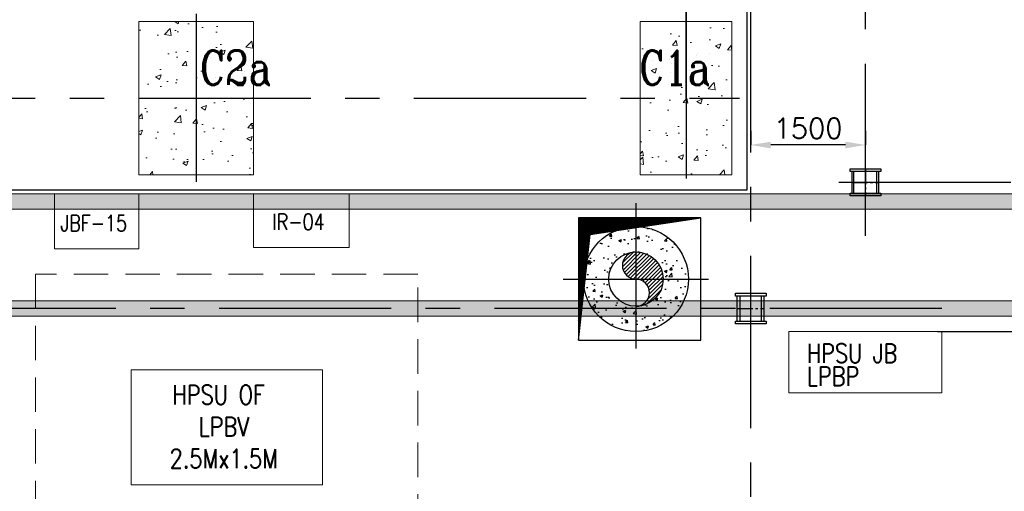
# Model space of a CAD drawing. Header units: inches. Extents: x 0 to 1544102, y 0 to 23144100.
# Tile 28 of 184: x 117780 to 130651, y 113148 to 119310. Entities that reach past the tile are written whole.
import ezdxf

# ---------------------------------------------------------------- set-up
doc = ezdxf.new("R2010")
doc.units = ezdxf.units.IN
doc.header["$LTSCALE"] = 1800
doc.header["$MEASUREMENT"] = 0
for name, pattern in [('CENTER', [2, 1.25, -0.25, 0.25, -0.25]), ('CENTER2', [1.125, 0.75, -0.125, 0.125, -0.125]), ('HIDDEN', [0.375, 0.25, -0.125])]:
    doc.linetypes.add(name, pattern=pattern)
doc.layers.get('0').update_dxf_attribs({"color": 253})
for name, color, linetype in [('AUX COL', 1, 'Continuous'), ('CEN', 2, 'CENTER'), ('GRID', 251, 'CENTER'), ('INSULATION', 35, 'Continuous'), ('OPENING', 40, 'Continuous'), ('PIPE', 5, 'Continuous')]:
    doc.layers.add(name, color=color, linetype=linetype)
for name, color, linetype, lineweight in [('CONCRETE', 145, 'Continuous', 15), ('DIM', 4, 'Continuous', 18), ('EQUIP', 8, 'Continuous', 9), ('HATCH-1', 252, 'Continuous', 9), ('TEXT', 3, 'Continuous', 18)]:
    doc.layers.add(name, color=color, linetype=linetype, lineweight=lineweight)
doc.styles.add('ROMANC', font='ROMANC.SHX')
doc.styles.add('ROMANS', font='romans.shx')
doc.dimstyles.new('USER175', dxfattribs={"dimscale": 175, "dimtxt": 2, "dimasz": 1.75, "dimexe": 0, "dimexo": 0, "dimgap": 0.5, "dimtad": 1, "dimdec": 0, "dimzin": 0, "dimdsep": 46, "dimtxsty": 'ROMANS', "dimcen": 0, "dimclrd": 4, "dimclre": 4, "dimclrt": 4, "dimadec": 0, "dimazin": 0, "dimtfac": 0.09, "dimtdec": 0, "dimtix": 1, "dimtofl": 0, "dimtmove": 0, "dimatfit": 3, "dimfxl": 1, "dimtolj": 1, "dimtzin": 0, "dimarcsym": 0})

# ---------------------------------------------------------------- blocks, each defined once
blk = doc.blocks.new('*D171')
at = {"layer": 'DIM', "color": 4, "lineweight": -2, "transparency": 16777216}
for p, q in [((129780, 115235), (133534, 115235)), ((133534, 114929), (133534, 111391)), ((133114, 111085), (133534, 111085))]:
    blk.add_line(p, q, dxfattribs=at)
at = {"layer": 'DIM', "color": 4, "transparency": 16777216}
for points in [[(133483, 114929), (133585, 114929), (133534, 115235)], [(133483, 111391), (133585, 111391), (133534, 111085)]]:
    blk.add_solid(points, dxfattribs=at)
at = {"layer": 'DIM', "color": 4, "transparency": 16777216, "insert": (133271, 113160), "char_height": 350, "attachment_point": 5, "rotation": 90, "style": 'ROMANS'}
blk.add_mtext('\\A1;4150', dxfattribs=at)
blk = doc.blocks.new('TG DECK COLUMNS & OUTLINE')
at = {"layer": 'HATCH-1'}
h = blk.add_hatch(dxfattribs=at)
h.set_pattern_fill('AR-CONC', color=256, scale=100, style=0)
h.set_pattern_definition([(50, (323738.94, 31311.77), (717.26, -62.752), [75, -825]), (355, (323738.94, 31311.8), (-138.751, 752.192), [60, -660]), (100.4514, (323798.7, 31306.54), (578.5094, 689.4395), [63.74, -701.142]), (46.1842, (323738.9, 31511.8), (1067.241, -165.519), [112.5, -1237.5]), (96.6356, (323827.9, 31498), (934.663, 974.118), [95.61, -1051.713]), (351.1842, (323738.9, 31511.8), (934.662, 974.119), [90, -990]), (21, (323838.94, 31461.77), (596.907, -402.619), [75, -825]), (326, (323838.94, 31461.8), (243.315, 725.15), [60, -660]), (71.4514, (323888.7, 31428.2), (840.2226, 322.5305), [63.74, -701.142]), (37.5, (323738.94, 31311.77), (12.1599, 332.89385), [0, -652, 0, -670, 0, -662.5]), (7.5, (323738.94, 31311.77), (263.0695, 394.4117), [0, -382, 0, -637, 0, -252.5]), (327.5, (323515.94, 31311.77), (533.8224, -22.5549), [0, -250, 0, -780, 0, -1035]), (317.5, (323415.94, 31311.77), (583.1862, 100.105), [0, -325, 0, -518, 0, -735])])
h.paths.add_polyline_path([(259933, 63865), (259183, 63865), (259183, 62865), (259933, 62865)])
h.paths.add_polyline_path([(260683, 63865), (259933, 63865), (259933, 62865), (260683, 62865)])
h.paths.add_polyline_path([(260683, 62865), (259933, 62865), (259933, 61865), (260683, 61865)])
h.paths.add_polyline_path([(259933, 62865), (259183, 62865), (259183, 61865), (259933, 61865)])
h.paths.add_polyline_path([(259907, 62925), (260714, 62925), (260714, 63600), (259907, 63600)], flags=9)
h = blk.add_hatch(dxfattribs=at)
h.set_pattern_fill('AR-CONC', color=256, scale=100, style=0)
h.set_pattern_definition([(50, (148052.1, 16428.9), (717.2602, -62.752), [75, -825]), (355, (148052.1, 16428.9), (-138.7513, 752.192), [60, -660]), (100.4514, (148111.9, 16423.7), (578.5094, 689.4395), [63.74, -701.142]), (46.1842, (148052.1, 16628.9), (1067.241, -165.519), [112.5, -1237.5]), (96.6356, (148141.1, 16615.1), (934.663, 974.118), [95.61, -1051.713]), (351.1842, (148052.1, 16628.9), (934.662, 974.119), [90, -990]), (21, (148152.1, 16578.9), (596.907, -402.619), [75, -825]), (326, (148152.1, 16578.9), (243.3153, 725.15), [60, -660]), (71.4514, (148201.9, 16545.4), (840.2226, 322.5305), [63.74, -701.142]), (37.5, (148052.13, 16428.92), (12.15986, 332.89385), [0, -652, 0, -670, 0, -662.5]), (7.5, (148052.13, 16428.92), (263.0695, 394.4117), [0, -382, 0, -637, 0, -252.5]), (327.5, (147829.13, 16428.92), (533.82244, -22.55487), [0, -250, 0, -780, 0, -1035]), (317.5, (147729.13, 16428.9), (583.1862, 100.105), [0, -325, 0, -518, 0, -735])])
h.paths.add_polyline_path([(266338, 63865), (265741, 63865), (265741, 62865), (266338, 62865)])
h.paths.add_polyline_path([(266941, 63865), (266338, 63865), (266338, 62865), (266941, 62865)])
h.paths.add_polyline_path([(266941, 62865), (266338, 62865), (266338, 61865), (266941, 61865)])
h.paths.add_polyline_path([(266338, 62865), (265741, 62865), (265741, 61865), (266338, 61865)])
h.paths.add_polyline_path([(265648, 62925), (266371, 62925), (266371, 63600), (265648, 63600)], flags=9)
blk.add_lwpolyline([(240983, 64265), (243583, 61665), (267138, 61665), (267138, 77665), (243583, 77665), (240983, 75065), (226783, 75065), (226783, 64265)], close=True)
blk.add_lwpolyline([(240983, 64265), (243583, 61665), (267138, 61665), (267138, 77665), (243583, 77665), (240983, 75065), (226783, 75065), (226783, 64265)], close=True)
at = {"layer": 'CEN'}
for p, q in [((266338, 62865), (266338, 75215)), ((266338, 64065), (266338, 61770)), ((259933, 63965), (259933, 61770)), ((255581, 62865), (267037, 62865))]:
    blk.add_line(p, q, dxfattribs=at)
at = {"layer": 'CONCRETE'}
for points in [[(259183, 61865), (260683, 61865), (260683, 63865), (259183, 63865)], [(265738, 61865), (266938, 61865), (266938, 63865), (265738, 63865)]]:
    blk.add_lwpolyline(points, close=True, dxfattribs=at)
at = {"layer": 'TEXT', "style": 'ROMANC', "width": 0.8}
for s, p in [('C2a', (259985, 63037)), ('C1a', (265727, 63037))]:
    blk.add_text(s, height=450, dxfattribs=at).set_placement(p)
blk = doc.blocks.new('*D172')
at = {"layer": 'DIM', "color": 4, "lineweight": -2, "transparency": 16777216}
for p, q in [((127336, 117858), (127336, 117673)), ((128836, 117858), (128836, 117673)), ((128574, 117673), (127599, 117673))]:
    blk.add_line(p, q, dxfattribs=at)
at = {"layer": 'DIM', "color": 4, "transparency": 16777216}
for points in [[(127599, 117716), (127599, 117629), (127336, 117673)], [(128574, 117716), (128574, 117629), (128836, 117673)]]:
    blk.add_solid(points, dxfattribs=at)
at = {"layer": 'DIM', "color": 4, "transparency": 16777216, "insert": (128086, 117891), "char_height": 262.5, "attachment_point": 5, "style": 'ROMANS'}
blk.add_mtext('\\A1;1500', dxfattribs=at)
blk = doc.blocks.new('JUNCTION BOXES & IRs')
at = {"layer": 'EQUIP'}
for points in [[(7150, -8768), (8250, -8768), (8250, -8050), (7150, -8050)], [(16750, -10650), (18750, -10650), (18750, -9850), (16750, -9850)]]:
    blk.add_lwpolyline(points, close=True, dxfattribs=at)
at = {"layer": 'EQUIP', "ltscale": 0.2}
blk.add_lwpolyline([(9750, -8750), (11000, -8750), (11000, -8050), (9750, -8050)], close=True, dxfattribs=at)
at = {"layer": 'EQUIP', "style": 'ROMANS', "width": 0.8}
for s, height, p in [('JBF-15', 210, (7226, -8538, 300)), ('IR-04', 210, (9997, -8520, 300)), ('HPSU JB', 250, (16982, -10259, 300)), ('LPBP', 250, (16982, -10559, 300))]:
    blk.add_text(s, height=height, dxfattribs=at).set_placement(p)
blk = doc.blocks.new('AUX COLUMNS')
at = {"color": 2, "linetype": 'CENTER2', "ltscale": 0.15}
for p, q in [((-139038, 52190), (-139038, 51840)), ((-139213, 52015), (-138863, 52015)), ((-140538, 50165), (-140538, 50565)), ((-140713, 50365), (-140363, 50365))]:
    blk.add_line(p, q, dxfattribs=at)
at = {"layer": 'AUX COL'}
for p, q in [((-139213, 51872), (-139213, 52158)), ((-139188, 51872), (-139188, 52158)), ((-138888, 51872), (-138888, 52158)), ((-138863, 51872), (-138863, 52158)), ((-140713, 50201), (-140713, 50529)), ((-140677, 50201), (-140677, 50529)), ((-140399, 50201), (-140399, 50529)), ((-140363, 50201), (-140363, 50529))]:
    blk.add_line(p, q, dxfattribs=at)
for points in [[(-139238, 52190), (-138838, 52190), (-138838, 52158), (-139238, 52158)], [(-139238, 51872), (-138838, 51872), (-138838, 51840), (-139238, 51840)], [(-140738, 50565), (-140338, 50565), (-140338, 50529), (-140738, 50529)], [(-140738, 50201), (-140338, 50201), (-140338, 50165), (-140738, 50165)]]:
    blk.add_lwpolyline(points, close=True, dxfattribs=at)
at = {"layer": 'GRID'}
for p, q in [((-139038, 51315), (-139038, 66615)), ((-115538, 52015), (-139738, 52015)), ((-138038, 50365), (-163538, 50365))]:
    blk.add_line(p, q, dxfattribs=at)
blk = doc.blocks.new('DIAHATCH-1')
h = blk.add_hatch()
h.set_pattern_fill('ANSI31', color=9, scale=0.4, angle=180, style=0)
h.set_pattern_definition([(225, (-22774.755, -47888.751615), (0.03535533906, -0.03535533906), [])])
h.paths.add_polyline_path([(0, 0.5), (0, 0, -1), (0, -0.5, 0.414214), (0.5, 0, 0.414214)])
h.paths.add_polyline_path([(0, 0.5, 1), (0, 0)])
blk.add_circle((0, 0), 0.5)
for centre, start, end in [((0, 0.25), 90, 270), ((0, -0.25), 270, 90)]:
    blk.add_arc(centre, 0.25, start, end)

msp = doc.modelspace()

# ---------------------------------------------------------------- hatches: boundary and pattern name
at = {"layer": 'CONCRETE'}
h = msp.add_hatch(dxfattribs=at)
h.set_pattern_fill('AR-CONC', color=256, scale=75, style=0)
h.set_pattern_definition([(50, (7746.85, 71898.76), (537.9451, -47.0641), [56.25, -618.75]), (355, (7746.85, 71898.76), (-104.0635, 564.144), [45, -495]), (100.4514, (7791.7, 71894.84), (433.882, 517.0797), [47.8051, -525.8566]), (46.1842, (7746.85, 72048.76), (800.4308, -124.1393), [84.375, -928.125]), (96.6356, (7813.55, 72038.4), (700.997, 730.5884), [71.7077, -788.7847]), (351.1842, (7746.85, 72048.8), (700.9965, 730.589), [67.5, -742.5]), (21, (7821.85, 72011.26), (447.6803, -301.9642), [56.25, -618.75]), (326, (7821.85, 72011.26), (182.4865, 543.8625), [45, -495]), (71.4514, (7859.16, 71986.1), (630.167, 241.8979), [47.8051, -525.8566]), (37.5, (7746.85, 71898.76), (9.1199, 249.6704), [0, -489, 0, -502.5, 0, -496.875]), (7.5, (7746.85, 71898.76), (197.30215, 295.8088), [0, -286.5, 0, -477.75, 0, -189.375]), (327.5, (7579.6, 71898.76), (400.36683, -16.91615), [0, -187.5, 0, -585, 0, -776.25]), (317.5, (7504.6, 71898.76), (437.3896, 75.0787), [0, -243.75, 0, -388.5, 0, -551.25])])
h.paths.add_polyline_path([(102864.52, 117885.31), (102734.78, 117732.21), (103632.1, 116834.89), (137836.2, 116834.89), (137836.2, 115634.89), (102303.67, 115634.89), (101437.42, 116201.14), (101307.68, 116048.04), (102220.83, 115434.89), (138036.2, 115434.89), (138036.2, 117034.89), (103714.94, 117034.89)])
at = {"layer": 'INSULATION', "linetype": 'Continuous'}
h = msp.add_hatch(dxfattribs=at)
h.set_pattern_fill('AR-CONC', color=256, scale=50, style=0)
h.set_pattern_definition([(50, (-1202902.62, -291255.55), (358.63009, -31.37607), [37.5, -412.5]), (355, (-1202902.62, -291255.55), (-69.37567, 376.09607), [30, -330]), (100.4514, (-1202872.74, -291258.16), (289.25469, 344.71977), [31.870095, -350.57106]), (46.1842, (-1202902.62, -291155.55), (533.62052, -82.75951), [56.25, -618.75]), (96.6356, (-1202858.15, -291162.45), (467.33135, 487.05894), [47.80514, -525.8565]), (351.1842, (-1202902.6, -291155.55), (467.33097, 487.0593), [45, -495]), (21, (-1202852.62, -291180.55), (298.453526, -201.309445), [37.5, -412.5]), (326, (-1202852.62, -291180.55), (121.65767, 362.57502), [30, -330]), (71.4514, (-1202827.75, -291197.32), (420.11131, 161.26525), [31.870095, -350.57106]), (37.5, (-1202902.62, -291255.55), (6.079928, 166.446927), [0, -326, 0, -335, 0, -331.25]), (7.5, (-1202902.62, -291255.55), (131.534769, 197.205856), [0, -191, 0, -318.5, 0, -126.25]), (327.5, (-1203014.12, -291255.55), (266.911218, -11.277436), [0, -125, 0, -390, 0, -517.5]), (317.5, (-1203064.12, -291255.55), (291.593085, 50.05249), [0, -162.5, 0, -259, 0, -367.5])])
edge = h.paths.add_edge_path()
edge.add_arc((125836.19, 115920.89), 685.5, 0, 360)
edge = h.paths.add_edge_path(flags=17)
edge.add_arc((125836.19, 115920.89), 355.5, 0, 360)
at = {"layer": 'OPENING'}
h = msp.add_hatch(dxfattribs=at)
h.set_pattern_fill('ANSI31', color=8, scale=100, style=0)
h.set_pattern_definition([(45, (74386.19, 146170.889), (-8.8388348, 8.8388348), [])])
h.paths.add_polyline_path([(126686.19, 116720.89), (125086.19, 116720.89), (125296.63, 116510.45)])
h.paths.add_polyline_path([(125236.95, 116501.41), (125296.63, 116510.45), (125086.19, 116720.89), (125086.19, 115120.89)])

# ---------------------------------------------------------------- linework, layer by layer
at = {"layer": 'CEN'}
for p, q in [((125836.19, 116914.25), (125836.19, 115014.25)), ((124886.19, 115920.89), (126786.19, 115920.89))]:
    msp.add_line(p, q, dxfattribs=at)
at = {"layer": 'CONCRETE'}
msp.add_lwpolyline([(102864.52, 117885.31), (102734.78, 117732.21), (103632.1, 116834.89), (137836.2, 116834.89), (137836.2, 115634.89), (102303.67, 115634.89), (101437.42, 116201.14), (101307.68, 116048.04), (102220.83, 115434.89), (138036.2, 115434.89), (138036.2, 117034.89), (103714.94, 117034.89), (102864.52, 117885.31)], dxfattribs=at)
at = {"layer": 'EQUIP', "linetype": 'HIDDEN'}
msp.add_lwpolyline([(117986.2, 111984.89), (122986.2, 111984.89), (122986.2, 115984.89), (117986.2, 115984.89)], close=True, dxfattribs=at)
at = {"layer": 'EQUIP'}
msp.add_lwpolyline([(119236.2, 113234.89), (121736.2, 113234.89), (121736.2, 114734.89), (119236.2, 114734.89)], close=True, dxfattribs=at)
at = {"layer": 'GRID'}
msp.add_line((127336.2, 103174.13), (127336.2, 157584.89), dxfattribs=at)
at = {"layer": 'INSULATION', "linetype": 'Continuous'}
msp.add_circle((125836.19, 115920.89), 685.5, dxfattribs=at)
at = {"layer": 'OPENING'}
for p, q in [((125236.95, 116501.41), (126686.19, 116720.89)), ((125086.19, 115120.89), (125236.95, 116501.41))]:
    msp.add_line(p, q, dxfattribs=at)
msp.add_lwpolyline([(125086.19, 115120.89), (126686.19, 115120.89), (126686.19, 116720.89), (125086.19, 116720.89)], close=True, dxfattribs=at)

# ---------------------------------------------------------------- block references
for name, p in [('JUNCTION BOXES & IRs', (111086.2, 125084.89)), ('AUX COLUMNS', (267874.01, 65169.86)), ('TG DECK COLUMNS & OUTLINE', (-139846.88, 55420.08))]:
    msp.add_blockref(name, p)
at = {"layer": 'PIPE', "xscale": 711, "yscale": 711, "zscale": 711}
msp.add_blockref('DIAHATCH-1', (125836.19, 115920.89), dxfattribs=at)

# ---------------------------------------------------------------- texts
at = {"layer": 'TEXT', "color": 3, "insert": (120448.1, 113992.64), "char_height": 250, "width": 1880.9524, "attachment_point": 5, "style": 'ROMANS'}
msp.add_mtext('{\\W0.8;HPSU OF  LPBV 2.5Mx1.5M}', dxfattribs=at)

# ---------------------------------------------------------------- dimensions: what is measured, and where the dimension line sits
at = {"layer": 'DIM'}
dim = msp.add_linear_dim(base=(127336.2, 117672.52), p1=(128836.2, 117858.36), p2=(127336.2, 117858.36), dimstyle='USER175', override={"dimtxt": 1.5, "dimasz": 1.5}, dxfattribs=at)
dim.commit()
dim.dimension.update_dxf_attribs({"geometry": '*D172', "text_midpoint": (128086.2, 117891.27)})
dim = msp.add_linear_dim(base=(133533.83, 111084.89), p1=(129779.66, 115234.89), p2=(133114.22, 111084.89), angle=90, dimstyle='USER175', dxfattribs=at)
dim.commit()
dim.dimension.update_dxf_attribs({"geometry": '*D171', "text_midpoint": (133271.33, 113159.89)})

doc.saveas('drawing.dxf')
